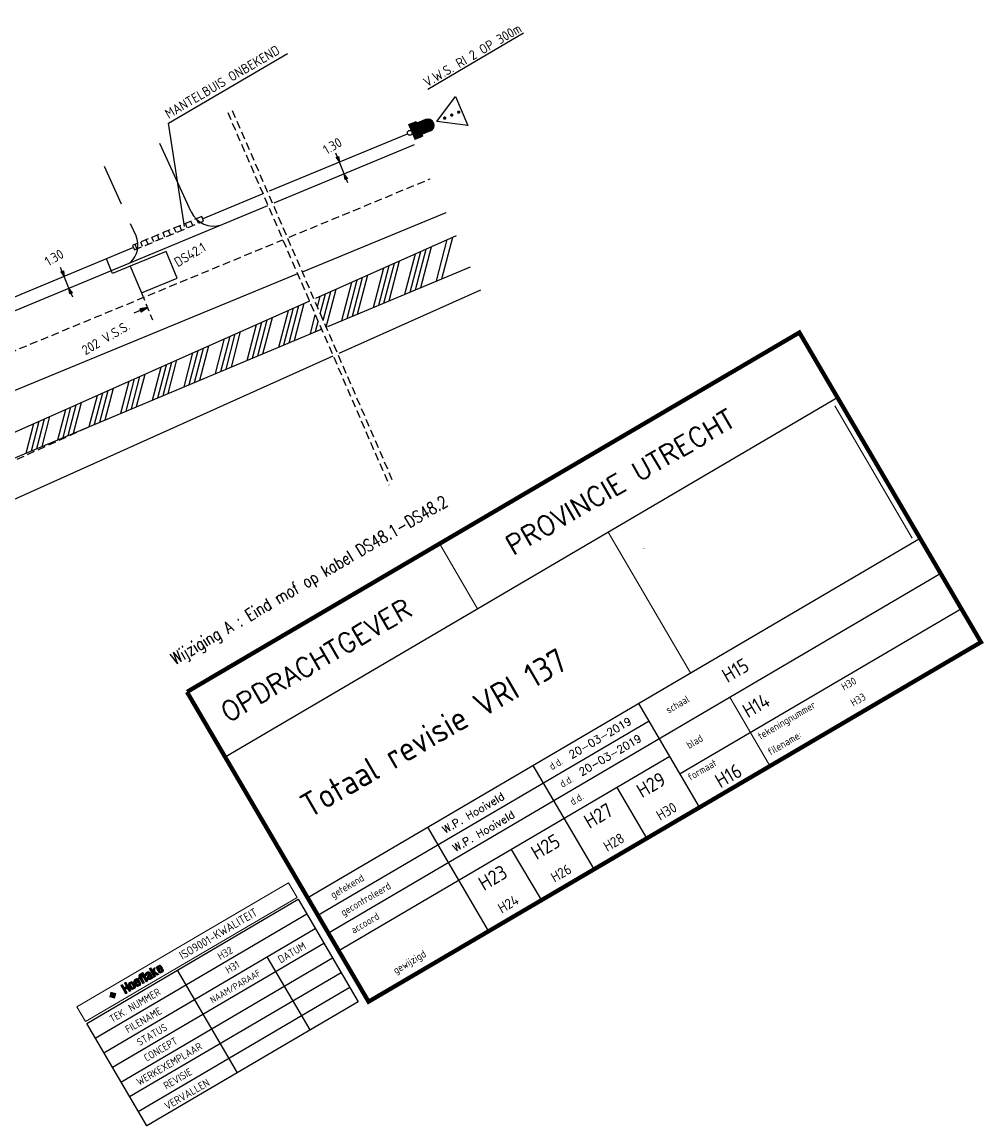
# Model space of a CAD drawing. Extents: x 1808 to 149445, y 103 to 460077.
# Tile 27 of 28: x 149346 to 149445, y 459725 to 459839. Entities that reach past the tile are written whole.
import ezdxf
from ezdxf.enums import TextEntityAlignment as Align

# ---------------------------------------------------------------- set-up
doc = ezdxf.new("R2010")
doc.units = 0
doc.header["$LTSCALE"] = 0.25
doc.header["$MEASUREMENT"] = 0
doc.linetypes.add('DASHED', pattern=[19.05, 12.7, -6.35])
doc.linetypes.add('HIDDEN2', pattern=[4.7625, 3.175, -1.5875])
doc.layers.get('0').update_dxf_attribs({"color": 1, "linetype": 'CONTINUOUS'})
for name, color, linetype in [('BUIS', 1, 'CONTINUOUS'), ('INST-T-CODE', 1, 'CONTINUOUS'), ('INSTALLATIE', 2, 'CONTINUOUS'), ('KABEL-500', 3, 'CONTINUOUS'), ('LUS-T-CODE', 1, 'CONTINUOUS'), ('LUSSEN', 7, 'CONTINUOUS'), ('MAAT-T-CODE', 7, 'CONTINUOUS'), ('Maatvoering', 7, 'CONTINUOUS'), ('MARKERING', 9, 'CONTINUOUS'), ('ONDERGROND', 7, 'CONTINUOUS'), ('TEKHOOFD', 7, 'CONTINUOUS'), ('TEKST2', 7, 'CONTINUOUS'), ('Uitslijpers', 1, 'CONTINUOUS'), ('VRI-legenda', 7, 'CONTINUOUS'), ('VRI-OPMAAK', 7, 'CONTINUOUS')]:
    doc.layers.add(name, color=color, linetype=linetype)
doc.styles.add('I020-1', font='ISO', dxfattribs={"height": 2})
doc.styles.add('I035-0', font='ISOCP.shx', dxfattribs={"height": 1.75})
doc.styles.add('ISO', font='ISO.SHX')
doc.styles.get("Standard").update_dxf_attribs({"font": 'simplex'})

# ---------------------------------------------------------------- blocks, each defined once
blk = doc.blocks.new('*X16')
at = {"color": 0}
for p, q in [((770.68, 310.16), (774.76, 310.16)), ((770.68, 310), (774.76, 310)), ((770.68, 309.84), (774.76, 309.84)), ((770.68, 309.69), (774.76, 309.69)), ((770.68, 309.53), (774.76, 309.53)), ((770.68, 309.38), (774.76, 309.38)), ((770.68, 309.22), (779.96, 309.22)), ((770.68, 309.06), (780.7, 309.06)), ((770.68, 308.91), (781.07, 308.91)), ((770.68, 308.75), (781.35, 308.75)), ((770.68, 308.59), (781.58, 308.59)), ((770.68, 308.44), (781.77, 308.44)), ((770.68, 308.28), (781.94, 308.28)), ((770.68, 308.12), (782.08, 308.12)), ((770.68, 307.97), (782.2, 307.97)), ((770.68, 307.81), (782.31, 307.81)), ((770.68, 307.66), (782.41, 307.66)), ((770.68, 307.5), (782.5, 307.5)), ((770.68, 307.34), (782.57, 307.34)), ((770.68, 307.19), (782.63, 307.19)), ((770.68, 307.03), (782.69, 307.03)), ((770.68, 306.88), (782.73, 306.88)), ((770.68, 306.72), (782.77, 306.72)), ((770.68, 306.56), (782.8, 306.56)), ((770.68, 306.41), (782.82, 306.41)), ((770.68, 306.25), (782.83, 306.25)), ((770.68, 306.09), (782.84, 306.09)), ((770.68, 305.94), (782.84, 305.94)), ((770.68, 305.78), (782.83, 305.78)), ((770.68, 305.62), (782.81, 305.62)), ((770.68, 305.47), (782.78, 305.47)), ((770.68, 305.31), (782.75, 305.31)), ((770.68, 305.16), (782.7, 305.16)), ((770.68, 305), (782.65, 305)), ((770.68, 304.84), (782.59, 304.84)), ((770.68, 304.69), (782.52, 304.69)), ((770.68, 304.53), (782.44, 304.53)), ((770.68, 304.38), (782.35, 304.38)), ((770.68, 304.22), (782.24, 304.22)), ((770.68, 304.06), (782.12, 304.06)), ((770.68, 303.91), (781.98, 303.91)), ((770.68, 303.75), (781.83, 303.75)), ((770.68, 303.59), (781.64, 303.59)), ((770.68, 303.44), (781.43, 303.44)), ((770.68, 303.28), (781.17, 303.28)), ((770.68, 303.12), (780.83, 303.12)), ((770.68, 302.97), (780.29, 302.97)), ((770.68, 302.81), (774.76, 302.81)), ((770.68, 302.66), (774.76, 302.66)), ((770.68, 302.5), (774.76, 302.5)), ((770.68, 302.34), (774.76, 302.34)), ((770.68, 302.19), (774.76, 302.19)), ((770.68, 302.03), (774.76, 302.03))]:
    blk.add_line(p, q, dxfattribs=at)
blk = doc.blocks.new('V_VWS')
for p, q in [((3.04, 0), (5.82, 1.62)), ((5.82, 1.62), (5.82, -1.62)), ((0.25, -0.83), (0.25, 0.83)), ((0.25, 0.83), (1.07, 0.83)), ((0.25, 0), (0.25, 0)), ((1.07, 0.83), (1.07, -0.83)), ((2.05, 0.63), (1.07, 0.63)), ((0.25, -0.83), (1.07, -0.83)), ((2.05, -0.63), (1.07, -0.63)), ((5.82, -1.62), (3.04, 0))]:
    blk.add_line(p, q)
at = {"const_width": 0.17}
for points in [[(3.83, 0, 1), (4, 0, 1)], [(4.63, 0, 1), (4.8, 0, 1)], [(5.41, 0, 1), (5.58, 0, 1)]]:
    blk.add_lwpolyline(points, format="xyb", close=True, dxfattribs=at)
blk.add_circle((0, 0), 0.249)
blk.add_arc((2.05, 0), 0.632, 270, 90)
at = {"xscale": 0.2, "yscale": 0.2, "zscale": 0.2}
blk.add_blockref('*X16', (-153.89, -61.21), dxfattribs=at)
at = {"layer": 'INST-T-CODE', "style": 'I020-1'}
blk.add_attdef('INST', text='', height=1, dxfattribs=at).set_placement((2.84, 2.29), align=Align.MIDDLE)
blk = doc.blocks.new('V_PL')
at = {"layer": 'Maatvoering'}
for points in [[(-1, 0), (0, 0)], [(-0.57, 0.14), (0, 0)], [(-0.57, -0.14), (-0.57, 0.14)], [(-0.57, 0.12), (0, 0)], [(-0.57, 0.11), (0, 0)], [(-0.57, 0.09), (0, 0)], [(-0.57, 0.07), (0, 0)], [(-0.57, 0.05), (0, 0)], [(-0.57, 0.04), (0, 0)], [(-0.57, 0.02), (0, 0)], [(-0.57, -0.12), (0, 0)], [(-0.57, -0.09), (0, 0)], [(-0.57, -0.05), (0, 0)], [(-0.57, -0.02), (0, 0)], [(-0.57, -0.14), (0, 0)], [(-0.57, -0.04), (0, 0)], [(-0.57, -0.07), (0, 0)], [(-0.57, -0.11), (0, 0)], [(0, 0), (-0.57, 0)]]:
    blk.add_lwpolyline(points, dxfattribs=at)
blk = doc.blocks.new('V_PR')
at = {"layer": 'Maatvoering'}
for points in [[(0.57, 0.14), (0, 0)], [(0.57, 0.12), (0, 0)], [(0.57, 0.11), (0, 0)], [(0.57, 0.09), (0, 0)], [(0.57, 0.07), (0, 0)], [(0.57, 0.05), (0, 0)], [(0.57, 0.04), (0, 0)], [(0.57, 0.02), (0, 0)], [(0.57, -0.11), (0, 0)], [(0.57, -0.07), (0, 0)], [(0.57, -0.04), (0, 0)], [(0, 0), (0.57, 0)], [(0, 0), (1, 0)], [(0.57, -0.02), (0, 0)], [(0.57, -0.05), (0, 0)], [(0.57, -0.09), (0, 0)], [(0.57, -0.12), (0, 0)], [(0.57, -0.14), (0, 0)], [(0.57, 0.14), (0.57, -0.14)]]:
    blk.add_lwpolyline(points, dxfattribs=at)
at = {"layer": 'MAAT-T-CODE', "style": 'I020-1'}
blk.add_attdef('MAAT', text='', height=1, dxfattribs=at).set_placement((1.7, 0), align=Align.MIDDLE)
blk = doc.blocks.new('V_P2')
for p, q in [((0, 0), (0.78, 0.19)), ((0, 0), (0.78, 0.15)), ((0, 0), (0.78, 0.1)), ((0.78, 0.06), (0, 0)), ((0, 0), (0.78, 0.05)), ((0.78, 0.04), (0, 0)), ((0, 0), (0.78, 0)), ((0.78, -0.19), (0, 0)), ((0, 0), (0.78, -0.1)), ((0, 0), (0.78, -0.15)), ((0, 0), (0.78, -0.05)), ((0, 0), (0.78, 0)), ((0.78, -0.19), (0.78, 0.19))]:
    blk.add_line(p, q)
for points in [[(0.78, 0.18), (0, 0)], [(0, 0), (0.78, 0.17)], [(0.78, 0.16), (0, 0)], [(0.78, 0.13), (0, 0)], [(0, 0), (0.78, 0.12)], [(0.78, 0.11), (0, 0)], [(0.78, 0.08), (0, 0)], [(0, 0), (0.78, 0.07)], [(0, 0), (0.78, 0.03)], [(0.78, 0.01), (0, 0)], [(0.78, -0.18), (0, 0)], [(0, 0), (0.78, -0.17)], [(0.78, -0.16), (0, 0)], [(0.78, -0.13), (0, 0)], [(0, 0), (0.78, -0.12)], [(0.78, -0.11), (0, 0)], [(0, 0), (0.78, -0.07)], [(0.78, -0.04), (0, 0)], [(0, 0), (0.78, -0.03)], [(0.78, -0.06), (0, 0)], [(0.78, -0.08), (0, 0)], [(0.78, -0.01), (0, 0)]]:
    blk.add_lwpolyline(points)
at = {"layer": 'MAAT-T-CODE', "style": 'I020-1'}
blk.add_attdef('MAAT', text='', height=1, dxfattribs=at).set_placement((1.5, 0), align=Align.MIDDLE)

msp = doc.modelspace()

# ---------------------------------------------------------------- hatches: boundary and pattern name
at = {"layer": 'BUIS', "linetype": 'HIDDEN2'}
h = msp.add_hatch(dxfattribs=at)
h.set_pattern_fill('LINE', color=256, scale=4.969283, angle=292.5515, style=0)
h.set_pattern_definition([(292.5515, (148405.1676, 459168.0191), (0.57366343, 0.23822353), [])])
h.paths.add_polyline_path([(149357.47, 459815.37), (149364.57, 459818.32), (149364.38, 459818.78), (149357.28, 459815.83)])

# ---------------------------------------------------------------- linework, layer by layer
msp.add_lwpolyline([(149357.47, 459815.37), (149364.57, 459818.32), (149364.38, 459818.78), (149357.28, 459815.83)], close=True, dxfattribs=at)
at = {"layer": 'KABEL-500'}
for points in [[(149385.49, 459827.26), (149371.3, 459821.38)], [(149370.66, 459821.11), (149364.48, 459818.55)], [(149357.38, 459815.6), (149343.47, 459809.82), (149325.29, 459804.35)], [(149355.07, 459813.24), (149354.58, 459814.44)]]:
    msp.add_lwpolyline(points, dxfattribs=at)
at = {"layer": 'LUSSEN'}
msp.add_lwpolyline([(149361.85, 459812.45), (149360.71, 459815.21), (149357.04, 459813.69), (149358.18, 459810.94)], close=True, dxfattribs=at)
at = {"layer": 'Maatvoering'}
for p, q in [((149379.01, 459823.18), (149378.52, 459824.37)), ((149350.74, 459811.44), (149350.25, 459812.64))]:
    msp.add_line(p, q, dxfattribs=at)
at = {"layer": 'Maatvoering', "color": 5, "linetype": 'DASHED', "ltscale": 0.25}
for points in [[(149367.04, 459829.48), (149383.62, 459791.21)], [(149367.51, 459829.67), (149384.07, 459791.44)]]:
    msp.add_lwpolyline(points, dxfattribs=at)
at = {"layer": 'Maatvoering', "linetype": 'HIDDEN2'}
msp.add_lwpolyline([(149358.18, 459810.94), (149359.32, 459808.18)], dxfattribs=at)
at = {"layer": 'Maatvoering'}
msp.add_lwpolyline([(149358.79, 459809.45), (149357.41, 459808.88)], dxfattribs=at)
at = {"layer": 'MARKERING', "linetype": 'HIDDEN2'}
for p, q in [((149373.34, 459816.66), (149387.85, 459822.66)), ((149328.06, 459797.95), (149372.7, 459816.4)), ((149332.38, 459787.99), (149353.12, 459797.35))]:
    msp.add_line(p, q, dxfattribs=at)
at = {"layer": 'MARKERING'}
for p, q in [((149388.5, 459812.18), (149389.6, 459816.42)), ((149389.04, 459812.4), (149390.15, 459816.66)), ((149386.33, 459811.27), (149387.42, 459815.45)), ((149386.87, 459811.5), (149387.97, 459815.69)), ((149383.63, 459810.14), (149384.7, 459814.24)), ((149385.25, 459810.82), (149386.33, 459814.97)), ((149385.79, 459811.04), (149386.88, 459815.21)), ((149377.31, 459807.49), (149391.97, 459813.63)), ((149382.01, 459809.46), (149383.07, 459813.51)), ((149382.55, 459809.68), (149383.61, 459813.76)), ((149383.09, 459809.91), (149384.16, 459814)), ((149378.77, 459808.1), (149379.8, 459812.06)), ((149379.31, 459808.33), (149380.34, 459812.3)), ((149379.85, 459808.55), (149380.89, 459812.54)), ((149380.39, 459808.78), (149381.43, 459812.79)), ((149376.55, 459808.81), (149377.08, 459810.85)), ((149376.85, 459808.11), (149377.62, 459811.09)), ((149377.15, 459807.42), (149378.17, 459811.33)), ((149373.36, 459805.83), (149374.36, 459809.64)), ((149373.91, 459806.06), (149374.9, 459809.88)), ((149376.25, 459809.5), (149376.53, 459810.61)), ((149372.28, 459805.38), (149373.27, 459809.15)), ((149372.82, 459805.61), (149373.81, 459809.4)), ((149375.53, 459806.74), (149376.04, 459808.7)), ((149369.04, 459804.02), (149370, 459807.7)), ((149369.58, 459804.25), (149370.54, 459807.94)), ((149370.12, 459804.48), (149371.09, 459808.18)), ((149370.66, 459804.7), (149371.63, 459808.43)), ((149376.07, 459806.97), (149376.34, 459808.01)), ((149332.13, 459788.56), (149376.68, 459807.22)), ((149365.8, 459802.66), (149366.73, 459806.25)), ((149366.34, 459802.89), (149367.28, 459806.49)), ((149366.88, 459803.12), (149367.82, 459806.73)), ((149367.42, 459803.34), (149368.37, 459806.97)), ((149376.61, 459807.19), (149376.64, 459807.32)), ((149363.64, 459801.76), (149364.55, 459805.28)), ((149364.18, 459801.99), (149365.1, 459805.52)), ((149360.94, 459800.63), (149361.83, 459804.07)), ((149362.56, 459801.31), (149363.47, 459804.79)), ((149363.1, 459801.53), (149364.01, 459805.04)), ((149359.31, 459799.95), (149360.2, 459803.34)), ((149359.85, 459800.17), (149360.74, 459803.58)), ((149360.4, 459800.4), (149361.29, 459803.83)), ((149356.07, 459798.59), (149356.93, 459801.89)), ((149356.61, 459798.81), (149357.48, 459802.13)), ((149357.15, 459799.04), (149358.02, 459802.37)), ((149357.69, 459799.27), (149358.57, 459802.61)), ((149353.37, 459797.46), (149354.21, 459800.68)), ((149353.91, 459797.68), (149354.75, 459800.92)), ((149354.45, 459797.91), (149355.3, 459801.16)), ((149350.67, 459796.32), (149351.49, 459799.47)), ((149351.21, 459796.55), (149352.03, 459799.71)), ((149352.83, 459797.23), (149353.66, 459800.43)), ((149349.59, 459795.87), (149350.4, 459798.98)), ((149350.13, 459796.1), (149350.94, 459799.22)), ((149346.35, 459794.51), (149347.13, 459797.53)), ((149346.89, 459794.74), (149347.68, 459797.77)), ((149347.43, 459794.97), (149348.22, 459798.01)), ((149347.97, 459795.19), (149348.76, 459798.26))]:
    msp.add_line(p, q, dxfattribs=at)
at = {"layer": 'ONDERGROND'}
for p, q in [((149363.29, 459819.27), (149360.07, 459826.29)), ((149371.81, 459820.19), (149386.24, 459826.18)), ((149356.15, 459820.05), (149354.38, 459823.92)), ((149343.91, 459808.61), (149371.18, 459819.93)), ((149357.64, 459816.81), (149357.07, 459818.04)), ((149390.51, 459816.82), (149376.05, 459810.39)), ((149378.5, 459804.75), (149393.05, 459811.27)), ((149375.43, 459810.11), (149331.3, 459790.49)), ((149333.8, 459784.7), (149377.87, 459804.47))]:
    msp.add_line(p, q, dxfattribs=at)
for points in [[(149389.44, 459819.16), (149374.69, 459813.09)], [(149374.22, 459812.9), (149329.55, 459794.51)]]:
    msp.add_lwpolyline(points, dxfattribs=at)
for centre, radius, start, end in [((149365.59, 459820.36), 2.55, 205.2481, 288.0815), ((149355.4, 459815.85), 2.43, 312.5357, 23.2536)]:
    msp.add_arc(centre, radius, start, end, dxfattribs=at)
at = {"layer": 'TEKST2'}
for p, q in [((149360.96, 459828.37), (149373.18, 459835.54)), ((149362.59, 459817.76), (149360.96, 459828.37))]:
    msp.add_line(p, q, dxfattribs=at)
at = {"layer": 'Uitslijpers'}
for p, q in [((149355.2, 459812.93), (149355.07, 459813.24)), ((149357.04, 459813.69), (149355.2, 459812.93))]:
    msp.add_line(p, q, dxfattribs=at)
at = {"layer": 'VRI-OPMAAK'}
for p, q in [((149425.77, 459806.89), (149362.87, 459769.99)), ((149429.7, 459800.2), (149366.79, 459763.28)), ((149438.17, 459785.75), (149375.26, 459748.84)), ((149440.28, 459782.13), (149377.38, 459745.23)), ((149442.4, 459778.52), (149413.5, 459761.58)), ((149415.51, 459758.15), (149409.27, 459768.79)), ((149376.31, 459747.06), (149410.32, 459767)), ((149412.46, 459763.36), (149378.45, 459743.4)), ((149404.67, 459751.79), (149398.43, 459762.43)), ((149410.09, 459754.97), (149407.04, 459760.18)), ((149393.84, 459745.44), (149387.6, 459756.08)), ((149399.26, 459748.62), (149396.2, 459753.82)), ((149353.44, 459734.44), (149375.16, 459747.19)), ((149354.32, 459732.94), (149376.04, 459745.68)), ((149355.2, 459731.44), (149376.92, 459744.18)), ((149375.52, 459735.28), (149371.11, 459742.79)), ((149356.08, 459729.93), (149377.8, 459742.68)), ((149356.96, 459728.43), (149378.68, 459741.17)), ((149368.04, 459730.89), (149361.87, 459741.41)), ((149357.85, 459726.92), (149379.57, 459739.67))]:
    msp.add_line(p, q, dxfattribs=at)
at = {"layer": 'VRI-OPMAAK', "lineweight": 0}
for p, q in [((149437.36, 459785.78), (149429.39, 459799.37)), ((149406.12, 459786.38), (149414.59, 459771.93)), ((149388.78, 459785.21), (149392.71, 459778.51)), ((149418.61, 459769.43), (149422.74, 459762.38)), ((149351.55, 459737.66), (149373.28, 459750.39)), ((149373.28, 459750.39), (149374.16, 459748.89)), ((149352.44, 459736.15), (149374.16, 459748.89)), ((149351.55, 459737.66), (149352.44, 459736.15)), ((149358.72, 459725.43), (149352.56, 459735.95))]:
    msp.add_line(p, q, dxfattribs=at)
at = {"layer": 'VRI-OPMAAK', "color": 5, "lineweight": 0}
for p, q in [((149409.78, 459784.66), (149409.8, 459784.72)), ((149359.14, 459741.67), (149358.97, 459741.57)), ((149359.03, 459741.47), (149359.07, 459741.63)), ((149359.06, 459741.41), (149359.13, 459741.66)), ((149359.1, 459741.34), (149359.17, 459741.6)), ((149359.35, 459741.3), (149359.14, 459741.67)), ((149359.29, 459741.02), (149359.45, 459741.61)), ((149359.33, 459740.95), (149359.51, 459741.64)), ((149359.37, 459740.89), (149359.58, 459741.68)), ((149359.58, 459741.68), (149359.38, 459741.56)), ((149359.58, 459741.68), (149359.54, 459741.29)), ((149359.73, 459741.63), (149359.77, 459741.77)), ((149359.76, 459741.54), (149359.84, 459741.83)), ((149359.8, 459741.48), (149359.9, 459741.87)), ((149359.96, 459741.91), (149359.82, 459741.82)), ((149359.84, 459741.41), (149359.97, 459741.91)), ((149359.88, 459741.35), (149359.95, 459741.61)), ((149359.97, 459741.57), (149359.94, 459741.63)), ((149359.95, 459741.22), (149360.06, 459741.62)), ((149360.11, 459741.65), (149359.97, 459741.57)), ((149359.98, 459741.75), (149360.03, 459741.93)), ((149360.03, 459741.74), (149360.08, 459741.93)), ((149360.35, 459741.62), (149360.04, 459741.45)), ((149360.07, 459741.46), (149360.18, 459741.88)), ((149360.11, 459741.65), (149360.07, 459741.71)), ((149360.08, 459741.7), (149360.13, 459741.91)), ((149360.14, 459741.5), (149360.22, 459741.83)), ((149360.2, 459741.54), (149360.26, 459741.77)), ((149360.35, 459741.62), (149360.23, 459741.83)), ((149360.27, 459741.58), (149360.3, 459741.71)), ((149360.33, 459741.61), (149360.34, 459741.64)), ((149357.46, 459740.11), (149357.56, 459740.5)), ((149357.62, 459740.54), (149357.48, 459740.45)), ((149357.5, 459740.05), (149357.63, 459740.54)), ((149357.64, 459740.37), (149357.69, 459740.56)), ((149357.69, 459740.37), (149357.74, 459740.56)), ((149357.73, 459740.09), (149357.84, 459740.51)), ((149357.74, 459740.33), (149357.79, 459740.54)), ((149357.96, 459740.69), (149357.88, 459740.64)), ((149357.95, 459740.51), (149357.88, 459740.64)), ((149357.91, 459740.77), (149357.96, 459740.98)), ((149357.91, 459740.58), (149357.94, 459740.67)), ((149357.96, 459740.69), (149357.92, 459740.76)), ((149357.95, 459740.52), (149358.09, 459741.03)), ((149357.95, 459740.71), (149358.03, 459741.02)), ((149358.03, 459740.56), (149357.95, 459740.51)), ((149358.08, 459741.05), (149357.98, 459740.99)), ((149358.02, 459740.55), (149358.09, 459740.84)), ((149358.34, 459740.03), (149358.03, 459740.56)), ((149358.06, 459740.51), (149358.13, 459740.79)), ((149358.08, 459741.05), (149358.15, 459740.92)), ((149358.1, 459740.89), (149358.12, 459740.97)), ((149358.13, 459740.78), (149358.1, 459740.83)), ((149358.1, 459740.45), (149358.2, 459740.83)), ((149358.15, 459740.92), (149358.11, 459740.9)), ((149358.21, 459740.83), (149358.13, 459740.78)), ((149358.14, 459740.38), (149358.21, 459740.65)), ((149358.32, 459741.19), (149358.15, 459741.09)), ((149358.15, 459741.08), (149358.16, 459741.09)), ((149358.66, 459740.22), (149358.15, 459741.09)), ((149358.18, 459740.32), (149358.24, 459740.58)), ((149358.19, 459741.02), (149358.22, 459741.13)), ((149358.28, 459740.7), (149358.2, 459740.66)), ((149358.51, 459740.13), (149358.2, 459740.66)), ((149358.28, 459740.7), (149358.21, 459740.83)), ((149358.21, 459740.66), (149358.24, 459740.77)), ((149358.21, 459740.25), (149358.28, 459740.52)), ((149358.23, 459740.95), (149358.29, 459741.17)), ((149358.27, 459740.89), (149358.34, 459741.15)), ((149358.28, 459740.7), (149358.28, 459740.71)), ((149358.31, 459740.82), (149358.38, 459741.09)), ((149358.83, 459740.32), (149358.32, 459741.19)), ((149358.35, 459740.76), (149358.41, 459741.02)), ((149358.38, 459740.69), (149358.45, 459740.96)), ((149358.42, 459740.63), (149358.49, 459740.89)), ((149358.46, 459740.56), (149358.53, 459740.83)), ((149358.5, 459740.5), (149358.57, 459740.76)), ((149358.54, 459740.43), (149358.6, 459740.7)), ((149358.57, 459740.99), (149358.59, 459741.06)), ((149358.57, 459740.37), (149358.64, 459740.63)), ((149358.6, 459740.88), (149358.67, 459741.15)), ((149358.6, 459740.87), (149358.61, 459740.85)), ((149358.78, 459740.95), (149358.61, 459740.85)), ((149358.61, 459740.3), (149358.68, 459740.57)), ((149358.65, 459740.88), (149358.73, 459741.19)), ((149358.65, 459740.24), (149358.72, 459740.5)), ((149358.8, 459741.23), (149358.66, 459741.15)), ((149358.72, 459740.92), (149358.8, 459741.23)), ((149358.79, 459740.56), (149358.87, 459740.88)), ((149358.8, 459740.75), (149358.91, 459740.95)), ((149358.81, 459741.06), (149358.86, 459741.25)), ((149358.83, 459740.5), (149359.01, 459741.21)), ((149358.87, 459741.07), (149358.91, 459741.25)), ((149358.87, 459740.47), (149358.94, 459740.73)), ((149358.91, 459741.03), (149358.97, 459741.24)), ((149358.92, 459740.45), (149358.97, 459740.63)), ((149359.48, 459740.7), (149358.97, 459741.57)), ((149358.97, 459740.81), (149359.06, 459741.17)), ((149358.98, 459740.44), (149359.02, 459740.61)), ((149358.99, 459741.54), (149359, 459741.59)), ((149359.09, 459740.73), (149359.01, 459740.87)), ((149359.03, 459740.84), (149359.1, 459741.1)), ((149359.04, 459740.45), (149359.09, 459740.66)), ((149359.32, 459740.73), (149359.07, 459741.15)), ((149359.07, 459740.77), (149359.13, 459741.04)), ((149359.41, 459740.66), (149359.07, 459740.46)), ((149359.2, 459740.54), (149359.07, 459740.46)), ((149359.1, 459740.69), (149359.17, 459740.97)), ((149359.1, 459740.48), (149359.21, 459740.91)), ((149359.14, 459741.28), (149359.21, 459741.54)), ((149359.16, 459740.52), (149359.25, 459740.84)), ((149359.18, 459741.21), (149359.25, 459741.47)), ((149359.22, 459741.15), (149359.29, 459741.41)), ((149359.23, 459740.55), (149359.29, 459740.78)), ((149359.26, 459741.08), (149359.32, 459741.34)), ((149359.29, 459740.59), (149359.33, 459740.71)), ((149359.38, 459741.56), (149359.35, 459741.3)), ((149359.36, 459740.63), (149359.37, 459740.67)), ((149359.37, 459741.53), (149359.38, 459741.57)), ((149359.41, 459740.82), (149359.55, 459741.36)), ((149359.45, 459740.76), (149359.51, 459741.02)), ((149359.64, 459740.8), (149359.48, 459740.7)), ((149359.49, 459740.71), (149359.55, 459740.95)), ((149359.52, 459741.07), (149359.51, 459741.02)), ((149359.64, 459740.8), (149359.51, 459741.02)), ((149359.8, 459740.89), (149359.52, 459741.07)), ((149359.53, 459741.07), (149359.58, 459741.26)), ((149359.99, 459741), (149359.54, 459741.29)), ((149359.55, 459740.74), (149359.59, 459740.89)), ((149359.57, 459741.04), (149359.63, 459741.23)), ((149359.62, 459741.01), (149359.67, 459741.2)), ((149359.62, 459740.78), (149359.63, 459740.82)), ((149359.67, 459740.97), (149359.72, 459741.17)), ((149359.72, 459740.94), (149359.77, 459741.14)), ((149359.96, 459741.21), (149359.76, 459741.55)), ((149359.76, 459740.91), (149359.81, 459741.11)), ((149359.99, 459741), (149359.8, 459740.89)), ((149359.81, 459740.9), (149359.86, 459741.08)), ((149359.88, 459740.93), (149359.91, 459741.05)), ((149359.91, 459741.28), (149359.99, 459741.59)), ((149359.94, 459740.97), (149359.95, 459741.02)), ((149359.99, 459741.17), (149360.06, 459741.42)), ((149360.11, 459741.33), (149360.04, 459741.45)), ((149360.04, 459741.13), (149360.1, 459741.35)), ((149360.09, 459741.12), (149360.14, 459741.3)), ((149360.15, 459741.11), (149360.19, 459741.29)), ((149360.2, 459741.13), (149360.3, 459741.5)), ((149360.39, 459741.55), (149360.22, 459741.45)), ((149360.25, 459741.41), (149360.22, 459741.45)), ((149360.36, 459741.22), (149360.22, 459741.14)), ((149360.23, 459741.44), (149360.24, 459741.46)), ((149360.27, 459741.16), (149360.37, 459741.54)), ((149360.33, 459741.2), (149360.41, 459741.51)), ((149360.43, 459741.49), (149360.39, 459741.55)), ((149360.4, 459741.25), (149360.45, 459741.43)), ((149356.22, 459739.96), (149356.05, 459739.86)), ((149356.56, 459738.99), (149356.05, 459739.86)), ((149356.07, 459739.83), (149356.08, 459739.87)), ((149356.1, 459739.77), (149356.14, 459739.91)), ((149356.14, 459739.7), (149356.21, 459739.95)), ((149356.18, 459739.64), (149356.25, 459739.9)), ((149356.42, 459739.61), (149356.22, 459739.96)), ((149356.22, 459739.57), (149356.29, 459739.84)), ((149356.26, 459739.51), (149356.33, 459739.77)), ((149356.3, 459739.44), (149356.36, 459739.71)), ((149356.33, 459739.38), (149356.4, 459739.64)), ((149356.37, 459739.31), (149356.45, 459739.62)), ((149356.41, 459739.25), (149356.52, 459739.66)), ((149356.42, 459739.61), (149356.63, 459739.73)), ((149356.59, 459740.18), (149356.43, 459740.08)), ((149356.63, 459739.73), (149356.43, 459740.08)), ((149356.45, 459740.04), (149356.47, 459740.1)), ((149356.45, 459739.18), (149356.58, 459739.7)), ((149356.49, 459739.98), (149356.53, 459740.14)), ((149356.49, 459739.12), (149356.55, 459739.38)), ((149356.52, 459739.44), (149356.73, 459739.56)), ((149356.73, 459739.09), (149356.52, 459739.44)), ((149356.53, 459739.91), (149356.6, 459740.17)), ((149356.57, 459739.85), (149356.63, 459740.11)), ((149356.58, 459739.47), (149356.71, 459739.98)), ((149357.1, 459739.31), (149356.59, 459740.18)), ((149356.6, 459739.78), (149356.67, 459740.04)), ((149356.64, 459739.51), (149356.75, 459739.91)), ((149356.71, 459739.55), (149356.79, 459739.85)), ((149356.94, 459739.21), (149356.73, 459739.56)), ((149356.76, 459739.52), (149356.82, 459739.78)), ((149356.79, 459739.46), (149356.86, 459739.72)), ((149356.83, 459739.39), (149356.9, 459739.65)), ((149356.86, 459739.91), (149356.91, 459740.11)), ((149357.07, 459739.52), (149356.87, 459739.86)), ((149356.87, 459739.33), (149356.94, 459739.59)), ((149356.89, 459739.83), (149356.98, 459740.16)), ((149356.91, 459739.26), (149356.98, 459739.52)), ((149356.93, 459739.77), (149357.04, 459740.2)), ((149357.08, 459740.22), (149356.94, 459740.14)), ((149356.95, 459739.22), (149357.02, 459739.46)), ((149356.97, 459739.7), (149357.04, 459739.99)), ((149357.01, 459739.64), (149357.08, 459739.9)), ((149357.02, 459739.26), (149357.05, 459739.39)), ((149357.05, 459740.01), (149357.11, 459740.23)), ((149357.23, 459739.64), (149357.05, 459739.94)), ((149357.05, 459739.57), (149357.11, 459739.84)), ((149357.08, 459739.51), (149357.15, 459739.77)), ((149357.12, 459740.06), (149357.16, 459740.24)), ((149357.13, 459739.47), (149357.19, 459739.71)), ((149357.17, 459740.05), (149357.22, 459740.23)), ((149357.18, 459739.44), (149357.23, 459739.64)), ((149357.37, 459739.72), (149357.19, 459740.02)), ((149357.21, 459739.99), (149357.27, 459740.22)), ((149357.23, 459739.43), (149357.27, 459739.61)), ((149357.25, 459739.93), (149357.31, 459740.18)), ((149357.28, 459739.43), (149357.33, 459739.61)), ((149357.29, 459739.86), (149357.35, 459740.13)), ((149357.32, 459739.8), (149357.39, 459740.06)), ((149357.34, 459739.45), (149357.47, 459739.93)), ((149357.48, 459739.53), (149357.34, 459739.45)), ((149357.54, 459739.8), (149357.35, 459740.14)), ((149357.36, 459739.73), (149357.43, 459740)), ((149357.39, 459740.27), (149357.43, 459740.4)), ((149357.41, 459739.49), (149357.51, 459739.87)), ((149357.42, 459740.18), (149357.5, 459740.46)), ((149357.62, 459739.84), (149357.42, 459740.18)), ((149357.47, 459739.52), (149357.54, 459739.8)), ((149357.54, 459739.98), (149357.61, 459740.24)), ((149357.55, 459739.6), (149357.57, 459739.69)), ((149357.57, 459739.92), (149357.65, 459740.21)), ((149357.63, 459740.2), (149357.6, 459740.26)), ((149357.61, 459739.85), (149357.72, 459740.25)), ((149357.77, 459740.28), (149357.63, 459740.2)), ((149357.65, 459739.8), (149357.72, 459740.05)), ((149357.7, 459739.76), (149357.76, 459739.98)), ((149358.01, 459740.25), (149357.71, 459740.07)), ((149357.77, 459739.96), (149357.71, 459740.07)), ((149357.77, 459740.28), (149357.73, 459740.34)), ((149357.75, 459739.75), (149357.8, 459739.93)), ((149357.8, 459740.13), (149357.88, 459740.47)), ((149357.81, 459739.74), (149357.85, 459739.92)), ((149357.86, 459740.17), (149357.92, 459740.4)), ((149357.86, 459739.76), (149357.96, 459740.13)), ((149358.01, 459740.25), (149357.89, 459740.46)), ((149358.05, 459740.18), (149357.89, 459740.08)), ((149357.89, 459740.07), (149357.9, 459740.09)), ((149357.91, 459740.04), (149357.89, 459740.08)), ((149358.02, 459739.85), (149357.89, 459739.77)), ((149357.93, 459740.2), (149357.96, 459740.34)), ((149357.93, 459739.79), (149358.03, 459740.16)), ((149357.99, 459740.24), (149358, 459740.27)), ((149357.99, 459739.83), (149358.07, 459740.14)), ((149358.09, 459740.12), (149358.05, 459740.18)), ((149358.06, 459739.88), (149358.11, 459740.06)), ((149358.25, 459740.19), (149358.32, 459740.45)), ((149358.29, 459740.12), (149358.36, 459740.39)), ((149358.33, 459740.06), (149358.4, 459740.32)), ((149358.51, 459740.13), (149358.34, 459740.03)), ((149358.38, 459740.06), (149358.43, 459740.26)), ((149358.45, 459740.1), (149358.47, 459740.19)), ((149358.83, 459740.32), (149358.66, 459740.22)), ((149358.71, 459740.25), (149358.76, 459740.44)), ((149358.77, 459740.29), (149358.8, 459740.37)), ((149356.52, 459739.05), (149356.59, 459739.32)), ((149356.56, 459738.99), (149356.63, 459739.25)), ((149356.73, 459739.09), (149356.56, 459738.99)), ((149356.63, 459739.03), (149356.67, 459739.19)), ((149356.69, 459739.07), (149356.71, 459739.12)), ((149357.1, 459739.31), (149356.94, 459739.21)), ((149357.08, 459739.3), (149357.09, 459739.33))]:
    msp.add_line(p, q, dxfattribs=at)
at = {"layer": 'VRI-OPMAAK', "color": 20, "lineweight": 0}
for p, q in [((149355.05, 459739.16), (149354.92, 459738.67)), ((149354.92, 459738.67), (149355.41, 459738.54)), ((149354.94, 459738.66), (149355.07, 459739.15)), ((149355.02, 459738.64), (149355.14, 459739.13)), ((149355.05, 459739.16), (149355.54, 459739.03)), ((149355.09, 459738.62), (149355.22, 459739.11)), ((149355.16, 459738.6), (149355.29, 459739.1)), ((149355.24, 459738.58), (149355.37, 459739.08)), ((149355.31, 459738.56), (149355.44, 459739.06)), ((149355.38, 459738.54), (149355.51, 459739.04)), ((149355.54, 459739.03), (149355.41, 459738.54))]:
    msp.add_line(p, q, dxfattribs=at)
at = {"layer": 'VRI-OPMAAK', "const_width": 0.441, "flags": 128}
msp.add_lwpolyline([(149362.87, 459769.99), (149425.76, 459806.88), (149444.41, 459775.09), (149381.51, 459738.18), (149362.86, 459769.98)], dxfattribs=at)
at = {"layer": 'VRI-OPMAAK'}
msp.add_lwpolyline([(149352.56, 459735.95), (149374.27, 459748.69), (149380.45, 459738.17), (149358.73, 459725.42)], close=True, dxfattribs=at)
at = {"layer": 'VRI-OPMAAK', "color": 5, "lineweight": 0}
for centre, radius, start, end in [((149359.93, 459741.66), 0.202, 123.0571, 210.1329), ((149360, 459741.67), 0.0797, 30.3761, 210.3761), ((149360.05, 459741.73), 0.202, 30.6194, 117.6951), ((149357.71, 459740.36), 0.202, 30.6194, 117.6951), ((149358.07, 459740.84), 0.17, 120.3761, 210.3761), ((149358.14, 459740.86), 0.046, 120.3761, 210.3761), ((149358.77, 459740.98), 0.202, 123.0571, 210.1329), ((149358.85, 459740.99), 0.0797, 30.3761, 210.3761), ((149358.98, 459740.65), 0.209, 149.1396, 295.1239), ((149358.89, 459741.05), 0.202, 30.6194, 117.6951), ((149358.85, 459740.99), 0.0797, 329.1396, 30.3761), ((149359.16, 459740.71), 0.22, 134.5469, 196.0412), ((149359.02, 459740.69), 0.0797, 210.3761, 30.3761), ((149359.46, 459740.81), 0.164, 208.9504, 252.3657), ((149360.13, 459741.32), 0.202, 210.6194, 297.6951), ((149360.18, 459741.37), 0.0797, 210.3761, 30.3761), ((149360.25, 459741.39), 0.202, 303.0571, 30.1329), ((149357.05, 459739.97), 0.202, 123.0571, 210.1329), ((149357.12, 459739.98), 0.0797, 30.3761, 210.3761), ((149357.25, 459739.63), 0.202, 210.6194, 297.6951), ((149357.17, 459740.04), 0.202, 30.6194, 117.6951), ((149357.3, 459739.68), 0.0797, 210.3761, 30.3761), ((149357.59, 459740.28), 0.202, 123.0571, 210.1329), ((149357.37, 459739.7), 0.202, 303.0571, 30.1329), ((149357.67, 459740.3), 0.0797, 30.3761, 210.3761), ((149357.79, 459739.95), 0.202, 210.6194, 297.6951), ((149357.84, 459740), 0.0797, 210.3761, 30.3761), ((149357.91, 459740.02), 0.202, 303.0571, 30.1329)]:
    msp.add_arc(centre, radius, start, end, dxfattribs=at)

# ---------------------------------------------------------------- block references
at = {"layer": 'INSTALLATIE'}
ref = msp.add_blockref('V_VWS', (149385.74, 459827.38), dxfattribs=dict(at, xscale=0.9938565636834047, yscale=0.9938565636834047, zscale=0.9938565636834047, rotation=22.87039875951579))
ref.add_attrib('INST', '%%uV.W.S. RI 2 OP 300m', dxfattribs={"layer": 'INST-T-CODE', "height": 0.9939, "rotation": 30.4015, "style": 'I020-1'}).set_placement((149392.17, 459835.35), align=Align.MIDDLE)
at = {"layer": 'Maatvoering'}
ref = msp.add_blockref('V_PR', (149378.52, 459824.37), dxfattribs=dict(at, xscale=0.9938565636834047, yscale=0.9938565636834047, zscale=0.9938565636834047, rotation=112.5308912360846))
ref.add_attrib('MAAT', '1.30', dxfattribs={"layer": 'MAAT-T-CODE', "height": 0.994, "rotation": 30.4015, "style": 'I020-1'}).set_placement((149377.8, 459826.04), align=Align.MIDDLE)
at = {"layer": 'Maatvoering', "xscale": 0.9938565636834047, "yscale": 0.9938565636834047, "zscale": 0.9938565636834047}
for p, rotation in [((149379.01, 459823.18), 112.5308912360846), ((149350.74, 459811.44), 112.5491134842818)]:
    msp.add_blockref('V_PL', p, dxfattribs=dict(at, rotation=rotation))
at = {"layer": 'Maatvoering'}
ref = msp.add_blockref('V_PR', (149350.25, 459812.64), dxfattribs=dict(at, xscale=0.9938565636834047, yscale=0.9938565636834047, zscale=0.9938565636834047, rotation=112.5491134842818))
ref.add_attrib('MAAT', '1.30', dxfattribs={"layer": 'MAAT-T-CODE', "height": 0.994, "rotation": 30.4015, "style": 'I020-1'}).set_placement((149349.22, 459814.58), align=Align.MIDDLE)
ref = msp.add_blockref('V_P2', (149358.79, 459809.45), dxfattribs=dict(at, xscale=0.9938565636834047, yscale=0.9938565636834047, zscale=0.9938565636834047, rotation=202.4537505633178))
ref.add_attrib('MAAT', '202 V.S.S.', dxfattribs={"layer": 'MAAT-T-CODE', "height": 0.994, "rotation": 30.4015, "style": 'I020-1'}).set_placement((149354.52, 459806.33), align=Align.MIDDLE)

# ---------------------------------------------------------------- texts
at = {"layer": 'LUS-T-CODE', "style": 'I020-1'}
msp.add_text('DS42.1', height=0.994, rotation=30.4015, dxfattribs=at).set_placement((149361.92, 459813.57))
at = {"layer": 'TEKHOOFD', "lineweight": 0, "style": 'ISO'}
msp.add_text('gewijzigd', height=0.754, rotation=30.3761, dxfattribs=at).set_placement((149384.31, 459741))
for tag, p in [('H30', (149412.11, 459757.73, -563.65)), ('H28', (149406.7, 459754.56, -563.65)), ('H26', (149401.28, 459751.38, -563.65)), ('H24', (149395.86, 459748.21, -563.65))]:
    msp.add_attdef(tag, text='', height=1.05, rotation=30.3761, dxfattribs=at).set_placement(p, align=Align.MIDDLE)
at = {"layer": 'TEKST2', "style": 'ISO'}
msp.add_text('MANTELBUIS ONBEKEND', height=0.9939, rotation=30.4015, dxfattribs=at).set_placement((149360.97, 459828.8))
at = {"layer": 'VRI-legenda', "linetype": 'Continuous'}
for s, height, rotation, p in [('PROVINCIE UTRECHT', 1.986, 30.2783, (149396.34, 459783.96, -271.8)), ('OPDRACHTGEVER', 1.986, 30.2783, (149367.07, 459766.8, -271.8)), ('20-03-2019', 0.795, 30.4015, (149402.38, 459763.1, -165.91)), ('20-03-2019', 0.795, 30.4015, (149403.41, 459761.33, -165.91)), ('W.P. Hooiveld', 0.7951, 30.4015, (149389.39, 459755.42)), ('W.P. Hooiveld', 0.7951, 30.4015, (149390.45, 459753.54))]:
    msp.add_text(s, height=height, rotation=rotation, dxfattribs=at).set_placement(p)
at = {"layer": 'VRI-legenda', "linetype": 'Continuous', "width": 0.8}
msp.add_text('Wijziging A : Eind mof op kabel DS48.1-DS48.2', height=1.2423, rotation=30.2783, dxfattribs=at).set_placement((149361.64, 459772.73, -271.8))
at = {"layer": 'VRI-legenda', "style": 'I035-0'}
msp.add_text('Totaal revisie VRI 137', height=2.5, rotation=30.099, dxfattribs=at).set_placement((149375.46, 459756.97))
at = {"layer": 'VRI-OPMAAK', "lineweight": 0, "style": 'ISO'}
for s, height, p in [('schaal', 0.754, (149412.32, 459767.73)), ('tekeningnummer', 0.7537, (149421.77, 459765.07)), ('blad', 0.754, (149414.44, 459764.12)), ('filename:', 0.776, (149422.77, 459763.42)), ('formaat', 0.754, (149414.54, 459760.83)), ('getekend', 0.754, (149377.87, 459748.75)), ('gecontroleerd', 0.7537, (149378.92, 459746.94)), ('accoord', 0.754, (149379.98, 459745.14))]:
    msp.add_text(s, height=height, rotation=30.3761, dxfattribs=at).set_placement(p)
for s, height, p in [('d.d.', 0.754, (149400.95, 459762.28)), ('d.d.', 0.754, (149402.01, 459760.48)), ('d.d.', 0.754, (149403.07, 459758.67)), ('KWALITEIT', 0.859, (149368.04, 459745.83)), ('ISO9001-', 0.859, (149364.13, 459743.5)), ('DATUM', 0.789, (149373.83, 459742.88)), ('NAAM/PARAAF', 0.6873, (149367.99, 459739.46)), ('TEK. NUMMER', 0.7705, (149357.7, 459737.47)), ('FILENAME', 0.77, (149358.58, 459735.96)), ('STATUS', 0.77, (149359.46, 459734.46)), ('CONCEPT', 0.77, (149360.35, 459732.96)), ('WERKEXEMPLAAR', 0.7705, (149361.23, 459731.45)), ('REVISIE', 0.77, (149362.11, 459729.95)), ('VERVALLEN', 0.789, (149363.05, 459728.34))]:
    msp.add_text(s, height=height, rotation=30.3761, dxfattribs=at).set_placement(p, align=Align.CENTER)
for tag, p, s, height in [('H15', (149418.37, 459770.87), '1 : 1000', 1.466), ('H30', (149430.35, 459770.09), '', 0.776), ('H14', (149420.49, 459767.25), 'blad .. van ..', 1.4656), ('H33', (149431.31, 459768.45), '', 0.776), ('H32', (149366.29, 459742.43), '', 0.776), ('H31', (149367.1, 459741.04), '', 0.776)]:
    msp.add_attdef(tag, p, s, height=height, rotation=30.3761, dxfattribs=at)
at = {"layer": 'VRI-OPMAAK', "lineweight": 0, "style": 'ISO', "flags": 8}
for tag, text, p in [('H29', 'D', (149410.53, 459760.44, -563.65)), ('H27', 'C', (149405.11, 459757.27, -563.65)), ('H25', 'B', (149399.69, 459754.09, -563.65)), ('H23', 'A', (149394.27, 459750.91, -563.65))]:
    msp.add_attdef(tag, text=text, height=1.47, rotation=30.3761, dxfattribs=at).set_placement(p, align=Align.MIDDLE)
at = {"layer": 'VRI-OPMAAK', "lineweight": 0, "style": 'ISO'}
msp.add_attdef('H16', text='A0', height=1.466, rotation=30.3761, dxfattribs=at).set_placement((149418.84, 459760.75), align=Align.CENTER)

doc.saveas('drawing.dxf')
